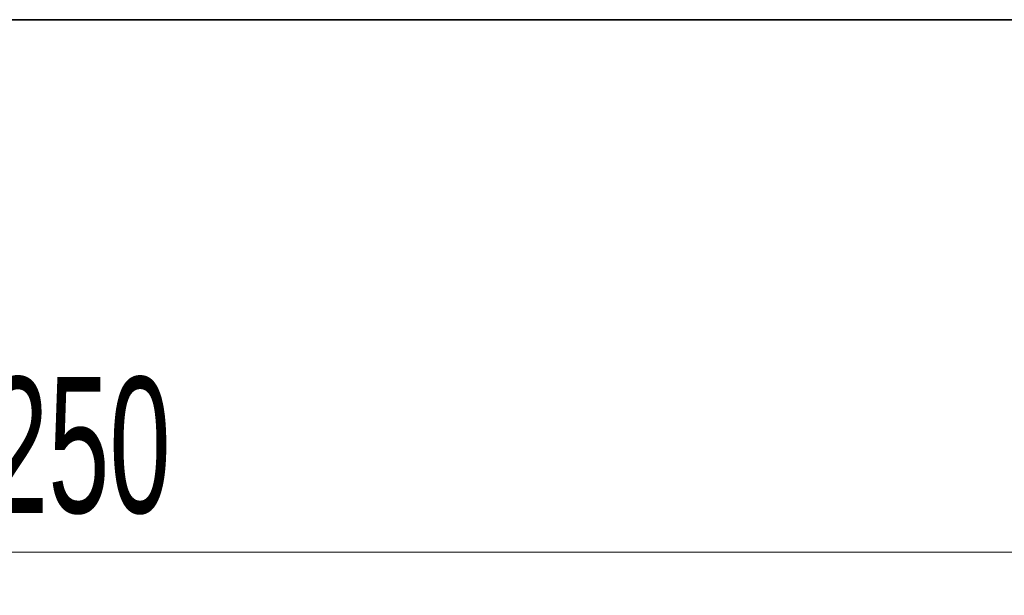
# Model space of a CAD drawing. Header units: millimetres. Extents: x 7 to 412, y 5 to 291.
# Tile 77 of 79: x 300 to 327, y 276 to 291. Entities that reach past the tile are written whole.
import ezdxf

# ---------------------------------------------------------------- set-up
doc = ezdxf.new("R2010")
doc.units = ezdxf.units.MM
doc.styles.add('SLDTEXTSTYLE2', font='TXT', dxfattribs={"width": 0.605})
doc.dimstyles.new('SLDDIMSTYLE1', dxfattribs={"dimtxt": 3.595646, "dimasz": 3, "dimexe": 0, "dimexo": 0.0625, "dimgap": 0.898912, "dimtad": 1, "dimlfac": 12, "dimrnd": 1e-09, "dimzin": 12, "dimdsep": 46, "dimtxsty": 'SLDTEXTSTYLE2', "dimsah": 1, "dimcen": 0.09, "dimadec": 0, "dimazin": 3, "dimtfac": 1, "dimtofl": 0, "dimtmove": 0, "dimatfit": 3, "dimfxl": 1, "dimfrac": 2, "dimtolj": 1, "dimtzin": 12, "dimarcsym": 0})

# ---------------------------------------------------------------- blocks, each defined once
blk = doc.blocks.new('_D_11')
at = {"color": 7, "linetype": 'Continuous', "lineweight": 0}
for p, q in [((250.716, 271.975), (250.716, 277.903)), ((354.883, 271.975), (354.883, 277.903)), ((354.883, 276.903), (250.716, 276.903))]:
    blk.add_line(p, q, dxfattribs=at)
at = {"color": 7, "linetype": 'Continuous', "lineweight": 18}
for points in [[(250.716, 276.903), (253.716, 276.153), (253.716, 277.653)], [(354.883, 276.903), (351.883, 277.653), (351.883, 276.153)]]:
    blk.add_solid(points, dxfattribs=at)
at = {"color": 7, "linetype": 'Continuous', "lineweight": 18, "insert": (297.312, 281.677), "char_height": 3.7042, "attachment_point": 1, "style": 'SLDTEXTSTYLE2'}
blk.add_mtext('1250', dxfattribs=at)

msp = doc.modelspace()

# ---------------------------------------------------------------- linework, layer by layer
at = {"color": 7, "linetype": 'Continuous', "lineweight": 35}
msp.add_line((6.51204, 291.4185), (411.51204, 291.4185), dxfattribs=at)

# ---------------------------------------------------------------- dimensions: what is measured, and where the dimension line sits
at = {"color": 7, "linetype": 'Continuous', "lineweight": 18}
dim = msp.add_linear_dim(base=(250.71623, 276.90253), p1=(354.88289, 270.97532), p2=(250.71623, 270.97532), dimstyle='SLDDIMSTYLE1', dxfattribs=at)
dim.commit()
dim.dimension.update_dxf_attribs({"geometry": '_D_11', "text_midpoint": (302.79956, 276.90253), "dimtype": 160})

doc.saveas('drawing.dxf')
